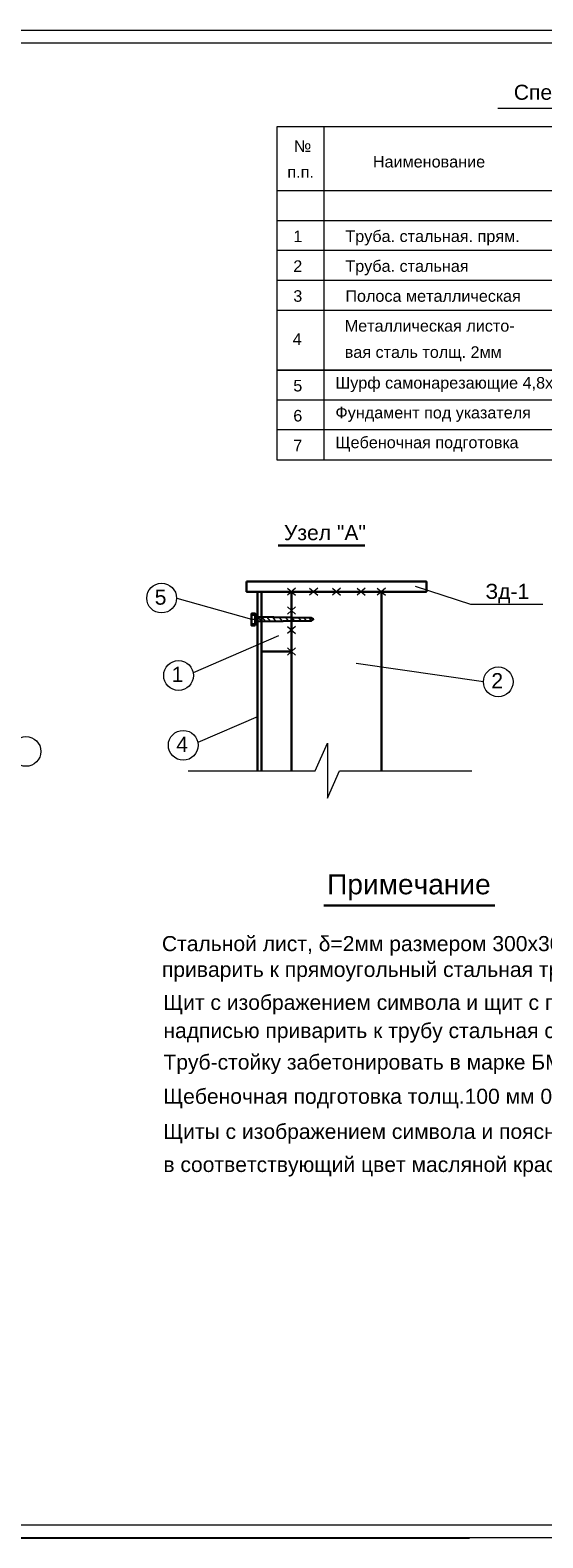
# Model space of a CAD drawing. Extents: x 0 to 361260, y 0 to 4201817.
# Tile 10 of 256: x 360571 to 360772, y 4193839 to 4194433. Entities that reach past the tile are written whole.
import ezdxf

# ---------------------------------------------------------------- set-up
doc = ezdxf.new("R2010")
doc.units = 0
doc.header["$LTSCALE"] = 0.5
doc.header["$MEASUREMENT"] = 0
for name, color, linetype in [('PDF _Геометрия', 7, 'Continuous'), ('PDF _Текст', 7, 'Continuous'), ('SHTAMP', 7, 'Continuous')]:
    doc.layers.add(name, color=color, linetype=linetype)
doc.styles.add('PDF Arial', font='arial.ttf')

msp = doc.modelspace()

# ---------------------------------------------------------------- linework, layer by layer
at = {"ltscale": 2}
msp.add_line((360149.526, 4193838.62), (360743.526, 4193838.62), dxfattribs=at)
at = {"layer": 'PDF _Геометрия', "lineweight": 30}
for points in [[(360668.193, 4194229.62), (360702.359, 4194229.62)], [(360660.109, 4194140.87), (360660.109, 4194211.37), (360661.693, 4194211.37), (360661.693, 4194140.87)], [(360708.943, 4194140.87), (360708.943, 4194211.37), (360673.443, 4194211.37), (360673.443, 4194140.87)], [(360659.193, 4194201.453), (360681.276, 4194201.12), (360682.109, 4194200.536), (360681.276, 4194199.87), (360659.193, 4194199.62)], [(360686.193, 4194087.786), (360753.609, 4194087.786)]]:
    msp.add_lwpolyline(points, dxfattribs=at)
for points in [[(360655.776, 4194215.37), (360726.609, 4194215.37), (360726.609, 4194211.37), (360655.776, 4194211.37)], [(360661.693, 4194211.37), (360673.443, 4194211.37), (360673.443, 4194187.786), (360661.693, 4194187.786)], [(360659.193, 4194198.036), (360659.193, 4194202.786), (360657.776, 4194202.786), (360657.776, 4194198.036)]]:
    msp.add_lwpolyline(points, close=True, dxfattribs=at)
at = {"layer": 'PDF _Геометрия', "lineweight": 9}
for points in [[(360671.859, 4194212.786), (360675.109, 4194210.036)], [(360675.109, 4194212.786), (360671.859, 4194210.036)], [(360680.609, 4194212.786), (360683.859, 4194210.036)], [(360683.859, 4194212.786), (360680.609, 4194210.036)], [(360689.609, 4194212.786), (360692.776, 4194210.036)], [(360692.776, 4194212.786), (360689.609, 4194210.036)], [(360699.276, 4194212.786), (360702.443, 4194210.036)], [(360702.443, 4194212.786), (360699.276, 4194210.036)], [(360707.276, 4194212.786), (360710.526, 4194210.036)], [(360710.526, 4194212.786), (360707.276, 4194210.036)], [(360671.859, 4194205.37), (360675.109, 4194202.536)], [(360675.109, 4194205.37), (360671.859, 4194202.536)], [(360671.859, 4194197.703), (360675.109, 4194194.87)], [(360675.109, 4194197.703), (360671.859, 4194194.87)], [(360671.859, 4194189.203), (360675.109, 4194186.37)], [(360675.109, 4194189.203), (360671.859, 4194186.37)]]:
    msp.add_lwpolyline(points, dxfattribs=at)
at = {"layer": 'PDF _Геометрия', "lineweight": 13}
for points in [[(360772.443, 4194206.286), (360744.109, 4194206.286), (360722.359, 4194213.453)], [(360628.276, 4194208.87), (360657.776, 4194200.536), (360659.193, 4194200.536)], [(360657.776, 4194202.12), (360659.193, 4194202.12)], [(360657.776, 4194198.87), (360659.193, 4194198.87)], [(360660.109, 4194201.453), (360661.693, 4194199.62)], [(360661.693, 4194201.453), (360663.193, 4194199.62)], [(360663.693, 4194201.453), (360665.193, 4194199.703)], [(360665.943, 4194201.37), (360667.359, 4194199.703)], [(360668.526, 4194201.37), (360669.943, 4194199.703)], [(360670.943, 4194201.286), (360672.276, 4194199.786)], [(360673.443, 4194201.286), (360674.693, 4194199.786)], [(360676.109, 4194201.203), (360677.276, 4194199.786)], [(360678.193, 4194201.203), (360679.276, 4194199.87)], [(360680.276, 4194201.12), (360681.276, 4194199.87)], [(360634.859, 4194179.536), (360668.526, 4194194.12)], [(360749.109, 4194175.87), (360698.943, 4194183.036)], [(360636.693, 4194152.036), (360660.443, 4194162.286)], [(360632.776, 4194140.87), (360682.776, 4194140.87), (360687.609, 4194151.703), (360687.609, 4194130.036), (360692.443, 4194140.87), (360744.526, 4194140.87)]]:
    msp.add_lwpolyline(points, dxfattribs=at)
for centre in [(360622.336, 4194208.865), (360629.002, 4194178.365), (360754.919, 4194175.865), (360568.919, 4194148.448), (360630.836, 4194150.865)]:
    msp.add_circle(centre, 5.857, dxfattribs=at)
at = {"layer": 'SHTAMP', "lineweight": 20}
for points in [[(360149.526, 4194432.62), (360990.526, 4194432.62), (360990.526, 4193838.62), (360149.526, 4193838.62)], [(360149.526, 4194432.62), (360990.526, 4194432.62), (360990.526, 4193838.62), (360149.526, 4193838.62)], [(360169.526, 4193843.62), (360169.526, 4194427.62), (360985.526, 4194427.62), (360985.526, 4193843.62)]]:
    msp.add_lwpolyline(points, close=True, dxfattribs=at)
at = {"layer": 'SHTAMP', "color": 0, "lineweight": 20}
for points in [[(360754.693, 4194401.87), (360869.036, 4194401.87)], [(360686.359, 4194263.286), (360686.359, 4194394.536)], [(360985.526, 4194369.286), (360667.693, 4194369.286)], [(360985.526, 4194357.536), (360667.693, 4194357.536)], [(360985.526, 4194357.536), (360667.693, 4194357.536)], [(360985.526, 4194345.786), (360667.693, 4194345.786)], [(360985.526, 4194333.953), (360667.693, 4194333.953)], [(360985.526, 4194322.203), (360667.693, 4194322.203)], [(360985.526, 4194286.87), (360667.693, 4194286.87)], [(360985.526, 4194275.12), (360667.693, 4194275.12)], [(360985.526, 4194275.12), (360667.693, 4194275.12)]]:
    msp.add_lwpolyline(points, dxfattribs=at)
for points in [[(360667.693, 4194263.286), (360985.526, 4194263.286), (360985.526, 4194394.536), (360667.693, 4194394.536)], [(360667.693, 4194298.62), (360985.526, 4194298.62)]]:
    msp.add_lwpolyline(points, close=True, dxfattribs=at)

# ---------------------------------------------------------------- texts
at = {"layer": 'PDF _Текст', "attachment_point": 7, "style": 'PDF Arial'}
for s, insert, char_height in [('Спецификация материалов', (360761.026, 4194403.397), 5.94002), ('Узел "А"', (360670.528, 4194231.609), 5.94), ('5', (360619.61, 4194206.186), 5.94), ('Зд-1', (360749.861, 4194206.826), 5.94), ('1', (360626.276, 4194175.87), 5.94), ('2', (360752.195, 4194173.372), 5.94), ('4', (360628.109, 4194148.286), 5.94), ('Стальной лист, δ=2мм размером 300х300мм', (360622.444, 4194067.982), 5.94002), ('приварить к прямоугольный стальная труба 30х15х2,0 по 2шт L=0,3.', (360622.444, 4194057.803), 5.94002), ('Щит с изображением символа и щит с поясняющей', (360623.026, 4194044.815), 5.94002), ('надписью приварить к трубу стальная стойке Ø57х3,5мм, L=1,5м.', (360623.026, 4194033.717), 5.94002), ('Труб-стойку забетонировать в марке БМ100 -0,025м3 .', (360623.026, 4194021.302), 5.94002), ('Щебеночная подготовка толщ.100 мм 0,2025м2.', (360623.026, 4194007.896), 5.94002), ('Щиты с изображением символа и поясняющей надписью окрасить', (360623.026, 4193993.982), 5.94002), ('в соответствующий цвет масляной краской за 2 раза.', (360623.026, 4193980.966), 5.94002)]:
    msp.add_mtext(s, dxfattribs=dict(at, insert=insert, char_height=char_height))
at = {"layer": 'PDF _Текст', "insert": (360687.524, 4194089.765), "char_height": 7.92, "width": 71.06032, "attachment_point": 7, "style": 'PDF Arial'}
msp.add_mtext('Примечание', dxfattribs=at)
at = {"layer": 'SHTAMP', "color": 0, "lineweight": 20, "attachment_point": 7, "style": 'PDF Arial'}
for s, insert, char_height in [('№', (360674.438, 4194384.614), 4.56), ('Наименование', (360705.521, 4194378.457), 4.55995), ('п.п.', (360671.854, 4194374.449), 4.56), ('1', (360674.189, 4194349.116), 4.56), ('Труба. стальная. прям.', (360694.688, 4194347.784), 4.55995), ('2', (360674.189, 4194337.365), 4.56), ('Труба. стальная', (360694.688, 4194336.032), 4.55995), ('3', (360674.189, 4194325.534), 4.56), ('Полоса металлическая', (360694.688, 4194325.54), 4.55995), ('Металлическая листо-', (360694.438, 4194313.791), 4.55995), ('4', (360673.937, 4194308.615), 4.56), ('вая сталь толщ. 2мм', (360694.438, 4194302.186), 4.55995), ('5', (360674.189, 4194290.206), 4.56), ('Шурф самонарезающие 4,8х50мм', (360690.77, 4194290.033), 4.55995), ('6', (360674.189, 4194278.372), 4.56), ('Фундамент под указателя', (360690.77, 4194278.282), 4.55995), ('7', (360674.189, 4194266.7), 4.56), ('Щебеночная подготовка', (360690.77, 4194266.607), 4.55995)]:
    msp.add_mtext(s, dxfattribs=dict(at, insert=insert, char_height=char_height))

doc.saveas('drawing.dxf')
